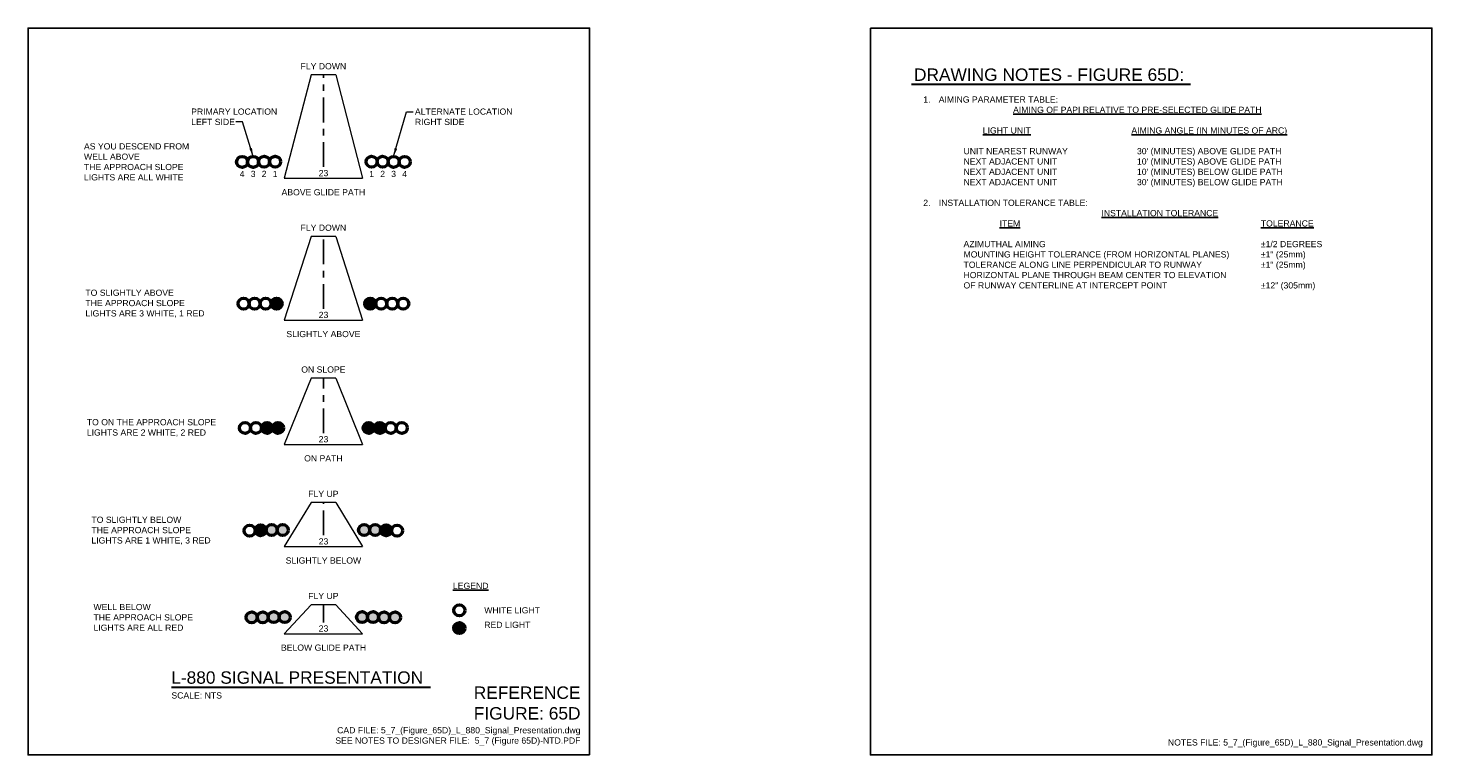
# Model space of a CAD drawing. Header units: inches. Extents: x 0 to 21.3, y 0 to 11.
import ezdxf
from ezdxf.enums import TextEntityAlignment as Align

# ---------------------------------------------------------------- set-up
doc = ezdxf.new("R2010")
doc.units = ezdxf.units.IN
doc.header["$LTSCALE"] = 0.5
doc.header["$MEASUREMENT"] = 0
doc.linetypes.add('CENTER', pattern=[2, 1.25, -0.25, 0.25, -0.25])
doc.linetypes.add('CENTER2', pattern=[1.125, 0.75, -0.125, 0.125, -0.125])
for name, color, linetype, lineweight in [('C-RUNW-CNTR', 1, 'CENTER', 25), ('C-RUNW-EDGE', 6, 'CONTINUOUS', 35), ('E-AFLD-LITE-APPR', 203, 'CONTINUOUS', 50), ('G-ANNO-RDME', 5, 'CONTINUOUS', 18)]:
    doc.layers.add(name, color=color, linetype=linetype, lineweight=lineweight)
doc.layers.add('G-ANNO-TEXT', color=7, linetype='CONTINUOUS')
doc.layers.add('G-ANNO-TTLB', color=7, linetype='CONTINUOUS')
doc.styles.add('00-E-TITLE-1_1', font='arial.ttf', dxfattribs={"height": 0.1875})
doc.styles.add('01-E-BLDG-1_1', font='arial.ttf', dxfattribs={"height": 0.09375})
doc.styles.add('ARIAL', font='arial.ttf')
doc.dimstyles.new('01-E-BLDG-1_1', dxfattribs={"dimtxt": 0.09375, "dimasz": 0.125, "dimexe": 0.0625, "dimexo": 0.0625, "dimgap": 0.0625, "dimtad": 1, "dimdec": 4, "dimzin": 3, "dimdsep": 46, "dimlunit": 4, "dimtxsty": '01-E-BLDG-1_1', "dimcen": 0.0625, "dimclrd": 1, "dimclre": 1, "dimclrt": 256, "dimazin": 0, "dimtfac": 1, "dimtdec": 4, "dimtmove": 1, "dimatfit": 3, "dimfxl": 1, "dimfrac": 2, "dimtolj": 1, "dimtzin": 3, "dimlwd": 0, "dimlwe": 0, "dimarcsym": 0})

msp = doc.modelspace()

# ---------------------------------------------------------------- hatches: boundary and pattern name
at = {"layer": 'E-AFLD-LITE-APPR'}
h = msp.add_hatch(color=256, dxfattribs=at)
edge = h.paths.add_edge_path()
edge.add_arc((3.761, 6.83), 0.0832, 0, 360)
h = msp.add_hatch(color=256, dxfattribs=at)
edge = h.paths.add_edge_path()
edge.add_arc((5.179, 6.83), 0.0832, 0, 360)
h = msp.add_hatch(color=256, dxfattribs=at)
edge = h.paths.add_edge_path()
edge.add_arc((3.617, 4.949), 0.0832, 0, 360)
h = msp.add_hatch(color=256, dxfattribs=at)
edge = h.paths.add_edge_path()
edge.add_arc((3.783, 4.949), 0.0832, 0, 360)
h = msp.add_hatch(color=256, dxfattribs=at)
edge = h.paths.add_edge_path()
edge.add_arc((5.157, 4.949), 0.0832, 0, 360)
h = msp.add_hatch(color=256, dxfattribs=at)
edge = h.paths.add_edge_path()
edge.add_arc((5.324, 4.949), 0.0832, 0, 360)
h = msp.add_hatch(color=256, dxfattribs=at)
edge = h.paths.add_edge_path()
edge.add_arc((3.52, 3.4), 0.0832, 0, 360)
h = msp.add_hatch(color=256, dxfattribs=at)
edge = h.paths.add_edge_path()
edge.add_arc((3.853, 3.403), 0.0832, 0, 360)
edge = h.paths.add_edge_path()
edge.add_arc((3.687, 3.403), 0.0832, 0, 360)
h = msp.add_hatch(color=256, dxfattribs=at)
edge = h.paths.add_edge_path()
edge.add_arc((5.087, 3.403), 0.0832, 0, 360)
edge = h.paths.add_edge_path()
edge.add_arc((5.254, 3.403), 0.0832, 0, 360)
h = msp.add_hatch(color=256, dxfattribs=at)
edge = h.paths.add_edge_path()
edge.add_arc((5.42, 3.4), 0.0832, 0, 360)
h = msp.add_hatch(color=256, dxfattribs=at)
edge = h.paths.add_edge_path()
edge.add_arc((3.552, 2.081), 0.0832, 0, 360)
edge = h.paths.add_edge_path()
edge.add_arc((3.385, 2.081), 0.0832, 0, 360)
h = msp.add_hatch(color=256, dxfattribs=at)
edge = h.paths.add_edge_path()
edge.add_arc((3.884, 2.085), 0.0832, 0, 360)
edge = h.paths.add_edge_path()
edge.add_arc((3.718, 2.085), 0.0832, 0, 360)
h = msp.add_hatch(color=256, dxfattribs=at)
edge = h.paths.add_edge_path()
edge.add_arc((5.056, 2.085), 0.0832, 0, 360)
edge = h.paths.add_edge_path()
edge.add_arc((5.222, 2.085), 0.0832, 0, 360)
h = msp.add_hatch(color=256, dxfattribs=at)
edge = h.paths.add_edge_path()
edge.add_arc((5.389, 2.081), 0.0832, 0, 360)
edge = h.paths.add_edge_path()
edge.add_arc((5.555, 2.081), 0.0832, 0, 360)
h = msp.add_hatch(color=256, dxfattribs=at)
edge = h.paths.add_edge_path()
edge.add_arc((6.528, 1.919), 0.0832, 0, 360)

# ---------------------------------------------------------------- linework, layer by layer
at = {"layer": 'C-RUNW-CNTR', "linetype": 'CENTER2'}
for p, q in [((4.47, 8.898), (4.47, 10.29)), ((4.47, 6.751), (4.47, 7.846)), ((4.47, 4.87), (4.47, 5.7)), ((4.47, 3.324), (4.47, 3.819)), ((4.47, 2.006), (4.47, 2.273))]:
    msp.add_line(p, q, dxfattribs=at)
at = {"layer": 'C-RUNW-EDGE', "lineweight": 13}
for p, q in [((4.283, 10.29), (3.876, 8.728)), ((4.658, 10.29), (4.283, 10.29)), ((4.658, 10.29), (5.064, 8.728)), ((3.876, 8.728), (5.064, 8.728)), ((4.283, 7.846), (3.876, 6.581)), ((4.658, 7.846), (4.283, 7.846)), ((4.658, 7.846), (5.064, 6.581)), ((3.876, 6.581), (5.064, 6.581)), ((4.283, 5.7), (3.876, 4.7)), ((4.658, 5.7), (4.283, 5.7)), ((4.658, 5.7), (5.064, 4.7)), ((3.876, 4.7), (5.064, 4.7)), ((4.283, 3.819), (3.876, 3.154)), ((4.658, 3.819), (4.283, 3.819)), ((4.658, 3.819), (5.064, 3.154)), ((3.876, 3.154), (5.064, 3.154)), ((4.283, 2.273), (3.876, 1.835)), ((4.658, 2.273), (4.283, 2.273)), ((4.658, 2.273), (5.064, 1.835)), ((3.876, 1.835), (5.064, 1.835))]:
    msp.add_line(p, q, dxfattribs=at)
at = {"layer": 'E-AFLD-LITE-APPR'}
for centre in [(3.24, 8.975), (3.407, 8.975), (3.573, 8.977), (3.74, 8.977), (5.2, 8.977), (5.367, 8.977), (5.533, 8.975), (5.7, 8.975), (3.262, 6.83), (3.428, 6.83), (3.595, 6.83), (3.761, 6.83), (5.179, 6.83), (5.345, 6.83), (5.512, 6.83), (5.678, 6.83), (3.284, 4.949), (3.45, 4.949), (3.617, 4.949), (3.783, 4.949), (5.157, 4.949), (5.324, 4.949), (5.49, 4.949), (5.657, 4.949), (3.354, 3.394), (3.52, 3.4), (3.52, 3.4), (3.687, 3.403), (3.853, 3.403), (5.087, 3.403), (5.254, 3.403), (5.42, 3.4), (5.42, 3.4), (5.586, 3.394), (3.385, 2.081), (3.552, 2.081), (3.718, 2.085), (3.884, 2.085), (5.056, 2.085), (5.222, 2.085), (5.389, 2.081), (5.555, 2.081), (6.528, 2.189), (6.528, 1.919)]:
    msp.add_circle(centre, 0.0832, dxfattribs=at)
at = {"layer": 'G-ANNO-TEXT', "linetype": 'Continuous', "lineweight": 30}
for p, q in [((13.371, 10.149), (17.594, 10.149)), ((2.171, 1.026), (6.091, 1.026))]:
    msp.add_line(p, q, dxfattribs=at)
at = {"layer": 'G-ANNO-TTLB'}
for points in [[(8.5, 0), (0, 0), (0, 11), (8.5, 11)], [(12.75, 11), (21.25, 11), (21.25, 0), (12.75, 0)]]:
    msp.add_lwpolyline(points, close=True, dxfattribs=at)

# ---------------------------------------------------------------- texts
at = {"layer": 'G-ANNO-RDME', "attachment_point": 9, "rotation": 0}
for s, insert, char_height, width, style in [('REFERENCE FIGURE: 65D', (8.362, 0.533), 0.1875, 1.66014, '00-E-TITLE-1_1'), ('CAD FILE: 5_7_(Figure_65D)_L_880_Signal_Presentation.dwg\\PSEE NOTES TO DESIGNER FILE:  5_7 (Figure 65D)-NTD.PDF', (8.362, 0.142), 0.09375, 4.60003, '01-E-BLDG-1_1')]:
    msp.add_mtext(s, dxfattribs=dict(at, insert=insert, char_height=char_height, width=width, style=style))
at = {"layer": 'G-ANNO-RDME', "insert": (21.112, 0.114), "char_height": 0.09375, "width": 7.02645, "attachment_point": 9, "style": '01-E-BLDG-1_1'}
msp.add_mtext('NOTES FILE: 5_7_(Figure_65D)_L_880_Signal_Presentation.dwg', dxfattribs=at)
at = {"layer": 'G-ANNO-TEXT'}
for s, style, p in [('DRAWING NOTES - FIGURE 65D:', '00-E-TITLE-1_1', (13.41, 10.145)), ('L-880 SIGNAL PRESENTATION', 'ARIAL', (2.167, 1.021))]:
    msp.add_text(s, height=0.1875, dxfattribs=dict(at, style=style)).set_placement(p, align=Align.BOTTOM_LEFT)
at = {"layer": 'G-ANNO-TEXT', "style": '01-E-BLDG-1_1'}
msp.add_text('SCALE: NTS', height=0.0938, dxfattribs=at).set_placement((2.17, 0.947), align=Align.TOP_LEFT)
at = {"layer": 'G-ANNO-TEXT', "rotation": 360, "style": '01-E-BLDG-1_1'}
for s, insert, char_height, width, attachment_point in [('\\A1;FLY DOWN', (4.47, 10.422), 0.09375, 1.38848, 5), ('\\A1;4', (3.24, 8.792), 0.0938, 0.2483, 5), ('\\A1;3', (3.407, 8.792), 0.0938, 0.2483, 5), ('\\A1;2', (3.573, 8.793), 0.0938, 0.2483, 5), ('\\A1;1', (3.74, 8.792), 0.0938, 0.2483, 5), ('\\A1;23', (4.472, 8.805), 0.0938, 0.2483, 5), ('\\A1;1', (5.2, 8.792), 0.0938, 0.2483, 5), ('\\A1;2', (5.367, 8.793), 0.0938, 0.2483, 5), ('\\A1;3', (5.533, 8.792), 0.0938, 0.2483, 5), ('\\A1;4', (5.7, 8.792), 0.0938, 0.2483, 5), ('\\A1;ABOVE GLIDE PATH', (4.47, 8.515), 0.09375, 1.38848, 5), ('\\A1;FLY DOWN', (4.47, 7.978), 0.09375, 1.38848, 5), ('\\A1;23', (4.472, 6.658), 0.0938, 0.2483, 5), ('\\A1;SLIGHTLY ABOVE', (4.47, 6.369), 0.09375, 1.26328, 5), ('\\A1;ON SLOPE', (4.47, 5.832), 0.09375, 1.38848, 5), ('\\A1;23', (4.472, 4.777), 0.0938, 0.2483, 5), ('\\A1;ON PATH', (4.47, 4.488), 0.09375, 0.61639, 5), ('\\A1;FLY UP', (4.47, 3.95), 0.0938, 1.38848, 5), ('\\A1;23', (4.472, 3.231), 0.0938, 0.2483, 5), ('\\A1;SLIGHTLY BELOW', (4.471, 2.942), 0.09375, 1.33282, 5), ('{\\LLEGEND}', (6.431, 2.606), 0.0938, 0.71829, 1), ('\\A1;FLY UP', (4.47, 2.405), 0.0938, 1.38848, 5), ('\\A1;WHITE LIGHT', (6.905, 2.236), 0.09375, 1.68731, 1), ('\\A1;23', (4.472, 1.913), 0.0938, 0.2483, 5), ('\\A1;RED LIGHT', (6.905, 2.016), 0.09375, 1.99061, 1), ('\\A1;BELOW GLIDE PATH', (4.472, 1.623), 0.09375, 1.33282, 5)]:
    msp.add_mtext(s, dxfattribs=dict(at, insert=insert, char_height=char_height, width=width, attachment_point=attachment_point))
at = {"layer": 'G-ANNO-TEXT', "char_height": 0.09375, "style": '01-E-BLDG-1_1'}
for s, insert, width, attachment_point in [('\\A1;PRIMARY LOCATION\\PLEFT SIDE', (2.469, 9.783), 2.34013, 1), ('\\A1;ALTERNATE LOCATION\\PRIGHT SIDE', (5.856, 9.783), 2.34013, 1), ('\\pi-0.23438,l0.375;1.^IAIMING PARAMETER TABLE:\\P\\pi0,l0;^I^I^I^I{\\LAIMING OF PAPI RELATIVE TO PRE-SELECTED GLIDE PATH}\\P\\P\\pi-0.14063,l0.14063,t0.14063,0.375,0.75,1.875,2.25,3;^I^I^I       {\\L LIGHT UNIT}^I^I                    ^I       {\\L AIMING ANGLE (IN MINUTES OF ARC)}\\P\\pt0.14063;\\P\\pt0.14063,0.375,0.75,2.625,3,3.375;^I^I^IUNIT NEAREST RUNWAY^I^I^I30\' (MINUTES) ABOVE GLIDE PATH\\P\\pt0.14063,0.375,0.75,2.25,2.625,3,3.375;^I^I^INEXT ADJACENT UNIT^I^I^I^I10\' (MINUTES) ABOVE GLIDE PATH\\P^I^I^INEXT ADJACENT UNIT^I^I^I^I10\' (MINUTES) BELOW GLIDE PATH\\P^I^I^INEXT ADJACENT UNIT ^I^I^I^I30\' (MINUTES) BELOW GLIDE PATH\\P\\pt0.14063;\\P\\pi-0.23438,l0.375,tz;2.^IINSTALLATION TOLERANCE TABLE:\\P\\pi2.6498,l0.1875,t3.0248;{\\LINSTALLATION TOLERANCE}\\P\\pi0,l0,tz;^I^I              {\\L ITEM}^I^I^I^I^I^I^I^I^I^I{\\LTOLERANCE\\P\\P}^I^IAZIMUTHAL AIMING^I^I^I^I^I^I^I        ^I^I±1/2 DEGREES\\P^I^IMOUNTING HEIGHT TOLERANCE (FROM HORIZONTAL PLANES)^I^I±1" (25mm)\\P^I^ITOLERANCE ALONG LINE PERPENDICULAR TO RUNWAY^I^I^I±1" (25mm)\\P^I^IHORIZONTAL PLANE THROUGH BEAM CENTER TO ELEVATION\\P^I^IOF RUNWAY CENTERLINE AT INTERCEPT POINT^I^I^I^I±12" (305mm)', (13.41, 9.966), 7.42379, 1), ('\\A1;AS YOU DESCEND FROM\\PWELL ABOVE\\PTHE APPROACH SLOPE\\PLIGHTS ARE ALL WHITE', (0.846, 8.975), 2.34013, 4), ('\\A1;TO SLIGHTLY ABOVE\\PTHE APPROACH SLOPE\\PLIGHTS ARE 3 WHITE, 1 RED', (0.867, 6.83), 2.34013, 4), ('\\A1;TO ON THE APPROACH SLOPE\\PLIGHTS ARE 2 WHITE, 2 RED', (0.889, 4.949), 2.34013, 4), ('\\A1;TO SLIGHTLY BELOW\\PTHE APPROACH SLOPE\\PLIGHTS ARE 1 WHITE, 3 RED', (0.959, 3.394), 2.34013, 4), ('\\A1;WELL BELOW\\PTHE APPROACH SLOPE\\PLIGHTS ARE ALL RED', (0.99, 2.081), 2.34013, 4)]:
    msp.add_mtext(s, dxfattribs=dict(at, insert=insert, width=width, attachment_point=attachment_point))

# ---------------------------------------------------------------- leaders
at = {"layer": 'G-ANNO-TEXT'}
for points in [[(3.407, 9.059), (3.245, 9.58), (3.145, 9.58)], [(5.533, 9.059), (5.727, 9.735), (5.828, 9.735)]]:
    msp.add_leader(points, dimstyle='01-E-BLDG-1_1', dxfattribs=at)

doc.saveas('drawing.dxf')
